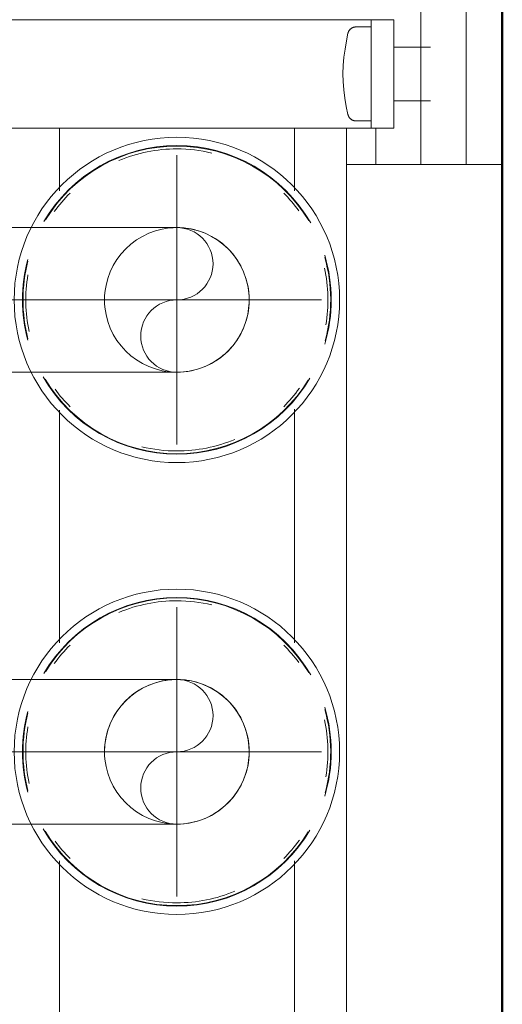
# Model space of a CAD drawing. Header units: millimetres. Extents: x -125 to 25178, y 4748 to 39091.
# Tile 55 of 98: x 17685 to 17738, y 36533 to 36642. Entities that reach past the tile are written whole.
import ezdxf

# ---------------------------------------------------------------- set-up
doc = ezdxf.new("R2010")
doc.units = ezdxf.units.MM
doc.linetypes.add('ADSK_Осевая', pattern=[700, 500, -100, 0, -100])
doc.linetypes.add('ADSK_Скрыто', pattern=[300, 150, -150])
for name, color, linetype, lineweight in [('A-DETL-____-HDLN', 90, 'ADSK_Скрыто', 9), ('A-WALL-____-MCUT', 113, 'Continuous', 50), ('A-WALL-____-OTLN', 113, 'Continuous', 20), ('M-EQPM-____-OTLN', 50, 'Continuous', 20), ('P-PIPE-____-CNTR', 3, 'ADSK_Осевая', 20)]:
    doc.layers.add(name, color=color, linetype=linetype, lineweight=lineweight)

# ---------------------------------------------------------------- blocks, each defined once
blk = doc.blocks.new('Прямая форма - V line-613630-В_Этаж 03_Отопление')
at = {"layer": 'A-WALL-____-MCUT', "color": 9}
blk.add_line((7702.21, 0), (3930, 0), dxfattribs=at)
blk = doc.blocks.new('Прямая форма - SW - 019-613631-В_Этаж 03_Отопление')
blk.add_blockref('Прямая форма - V line-613630-В_Этаж 03_Отопление', (0, 0))
blk = doc.blocks.new('V line_ifc_RVT-1-В_Этаж 03_Отопление')
at = {"layer": 'A-WALL-____-OTLN', "color": 253, "lineweight": 20, "rotation": 90}
blk.add_blockref('Прямая форма - SW - 019-613631-В_Этаж 03_Отопление', (33663.24, 30037.63), dxfattribs=at)
blk = doc.blocks.new('ADSK_Коллектор с регулирующими клапанами и расходомерами - N5-1658201-В_Этаж 03_Отопление')
at = {"layer": 'A-DETL-____-HDLN', "flags": 128}
for points in [[(51.23, -16.96), (51.2, -16.94), (51.17, -16.92), (51.14, -16.9), (51.12, -16.88), (51.09, -16.85), (51.06, -16.83), (51.04, -16.8), (51.01, -16.77), (50.99, -16.75), (50.97, -16.72), (50.95, -16.69), (50.93, -16.66)], [(61.08, -16.64), (61.06, -16.67), (61.04, -16.7), (61.02, -16.73), (61, -16.76), (60.98, -16.79), (60.95, -16.81), (60.93, -16.84), (60.9, -16.86), (60.87, -16.89), (60.84, -16.91), (60.82, -16.93), (60.79, -16.95), (60.75, -16.97)]]:
    blk.add_lwpolyline(points, dxfattribs=at)
at = {"layer": 'M-EQPM-____-OTLN'}
for p, q in [((66, -4), (66, 0)), ((56, 0), (46, 0)), ((66, 0), (56, 0)), ((46, -4), (56, -4)), ((56, -4), (66, -4)), ((66, -4), (66, -5.17)), ((66, -5.17), (66, -6.66)), ((66, -9), (66, -6.66)), ((53.04, -7.93), (53.04, -11.92)), ((58.96, -11.92), (58.96, -7.93)), ((46, -9), (66, -9)), ((66, -9), (66, -10.17)), ((66, -10.17), (66, -11.66)), ((66, -14), (66, -11.66)), ((50, -14.5), (50, -12)), ((62, -12), (50, -12)), ((62, -12), (62, -14.5)), ((62, -14), (66, -14)), ((66, -14), (66, -17.25)), ((50, -18.5), (50, -14.5)), ((50, -14.5), (62, -14.5)), ((50.8, -14.5), (50.8, -16.19)), ((61.2, -16.19), (61.2, -14.5)), ((62, -14.5), (62, -18.5)), ((250, -17.25), (62, -17.25)), ((50, -53), (50, -18.5)), ((62, -18.5), (62, -53)), ((68.93, -23), (62, -23)), ((118.93, -23), (93.07, -23)), ((168.93, -23), (143.07, -23)), ((62, -49), (68.93, -49)), ((93.21, -49), (118.93, -49)), ((143.07, -49), (168.93, -49)), ((50, -53), (50, -59.5)), ((62, -59.5), (62, -53))]:
    blk.add_line(p, q, dxfattribs=at)
at = {"layer": 'M-EQPM-____-OTLN', "flags": 128}
for points in [[(51.5, -17.07), (51.46, -17.06), (51.43, -17.05), (51.39, -17.04), (51.36, -17.03), (51.33, -17.01), (51.3, -17), (51.26, -16.98), (51.23, -16.96), (51.2, -16.94), (51.17, -16.92), (51.14, -16.9), (51.12, -16.88), (51.09, -16.85), (51.06, -16.83), (51.04, -16.8), (51.01, -16.77), (50.99, -16.75), (50.97, -16.72), (50.95, -16.69), (50.93, -16.66), (50.91, -16.63), (50.89, -16.59), (50.88, -16.56), (50.87, -16.53), (50.85, -16.49), (50.84, -16.46), (50.83, -16.42), (50.82, -16.39), (50.82, -16.35), (50.81, -16.32), (50.8, -16.28), (50.8, -16.25), (50.8, -16.21), (50.8, -16.19)], [(61.2, -16.19), (61.2, -16.23), (61.2, -16.26), (61.19, -16.3), (61.19, -16.33), (61.18, -16.37), (61.17, -16.4), (61.16, -16.44), (61.15, -16.47), (61.14, -16.51), (61.13, -16.54), (61.11, -16.57), (61.1, -16.61), (61.08, -16.64), (61.06, -16.67), (61.04, -16.7), (61.02, -16.73), (61, -16.76), (60.98, -16.79), (60.95, -16.81), (60.93, -16.84), (60.9, -16.86), (60.87, -16.89), (60.84, -16.91), (60.82, -16.93), (60.79, -16.95), (60.75, -16.97), (60.72, -16.99), (60.69, -17), (60.66, -17.02), (60.62, -17.03), (60.59, -17.04), (60.56, -17.05), (60.52, -17.06), (60.5, -17.07)], [(56, -17.65), (55.08, -17.61), (54.16, -17.52), (53.24, -17.4), (52.33, -17.25), (51.5, -17.07)], [(60.5, -17.07), (59.6, -17.26), (58.69, -17.41), (57.77, -17.53), (56.85, -17.61), (56, -17.65)]]:
    blk.add_lwpolyline(points, dxfattribs=at)
at = {"layer": 'M-EQPM-____-OTLN'}
for centre, radius, start, end in [((81, -36), 18, 360, 180), ((131, -36), 18, 360, 180), ((81, -36), 17.08, 73.3382, 106.8084), ((81, -36), 17.02, 74.579, 106.0052), ((81, -36), 16.71, 80.4736, 102.1893), ((131, -36), 17.08, 73.3382, 106.8084), ((131, -36), 17.02, 74.579, 106.0052), ((131, -36), 16.71, 80.4736, 102.1893), ((81, -36), 17.08, 119.9177, 180), ((81, -36), 17.02, 121.0131, 180), ((81, -36), 17.08, 360, 59.535), ((81, -36), 17.02, 360, 58.6128), ((131, -36), 17.08, 119.9177, 180), ((131, -36), 17.02, 121.0131, 180), ((131, -36), 17.08, 360, 59.535), ((131, -36), 17.02, 360, 58.6128), ((81, -36), 16.71, 126.2173, 135), ((81, -36), 16.71, 45, 54.2318), ((131, -36), 16.71, 126.2173, 135), ((131, -36), 16.71, 45, 54.2318), ((81, -36), 16.71, 360, 22.5752), ((131, -36), 16.71, 360, 22.5752), ((81, -36), 16.71, 166.5542, 180), ((131, -36), 16.71, 166.5542, 180), ((81, -36), 18, 180, 360), ((81, -36), 17.08, 180, 239.535), ((81, -36), 17.02, 180, 238.6128), ((81, -36), 16.71, 180, 202.5752), ((81, -36), 17.08, 299.9177, 360), ((81, -36), 17.02, 301.0131, 360), ((81, -36), 16.71, 346.5542, 360), ((131, -36), 18, 180, 360), ((131, -36), 17.08, 180, 239.535), ((131, -36), 17.02, 180, 238.6128), ((131, -36), 16.71, 180, 202.5752), ((131, -36), 17.08, 299.9177, 360), ((131, -36), 17.02, 301.0131, 360), ((131, -36), 16.71, 346.5542, 360), ((81, -36), 16.71, 225, 234.2318), ((81, -36), 16.71, 306.2173, 315), ((131, -36), 16.71, 225, 234.2318), ((131, -36), 16.71, 306.2173, 315), ((81, -36), 17.08, 254.8452, 285.1548), ((81, -36), 17.02, 255.3818, 284.6182), ((81, -36), 16.71, 260.4736, 282.0691), ((131, -36), 17.08, 254.8452, 285.1548), ((131, -36), 17.02, 255.3818, 284.6182), ((131, -36), 16.71, 260.4736, 282.0691)]:
    blk.add_arc(centre, radius, start, end, dxfattribs=at)
blk = doc.blocks.new('ADSK_СШПЭ Аксиальный_Поворот с фиксатором - Поворот трубы-V68-В_Этаж 03_Отопление')
at = {"layer": 'A-DETL-____-HDLN', "color": 5}
for p, q in [((33579.24, 36668.6), (33579.24, 36664.74)), ((33595.08, 36668.6), (33595.4, 36668.6)), ((33579.24, 36664.35), (33579.24, 36661.91)), ((33579.24, 36661.65), (33579.24, 36661.2)), ((33579.24, 36660.94), (33579.24, 36660.6)), ((33579.24, 36660.6), (33579.24, 36660.27)), ((33579.24, 36660.01), (33579.24, 36659.56)), ((33579.24, 36659.3), (33579.24, 36656.84)), ((33579.24, 36656.44), (33579.24, 36652.6)), ((33582.79, 36652.6), (33581.68, 36652.6)), ((33583.59, 36652.6), (33582.9, 36652.6)), ((33584.96, 36652.6), (33583.59, 36652.6)), ((33585.5, 36652.6), (33585.08, 36652.6)), ((33589.99, 36652.6), (33589.28, 36652.6)), ((33591.15, 36652.6), (33590.19, 36652.6)), ((33593, 36652.6), (33591.15, 36652.6)), ((33593.44, 36652.6), (33593, 36652.6)), ((33594.83, 36652.6), (33593.81, 36652.6)), ((33594.88, 36652.6), (33594.83, 36652.6)), ((33595.4, 36652.6), (33595.08, 36652.6)), ((33596.52, 36652.6), (33595.6, 36652.6)), ((33600.29, 36652.6), (33600.15, 36652.6)), ((33601.86, 36652.6), (33600.49, 36652.6)), ((33605.39, 36652.6), (33605.17, 36652.6)), ((33606.77, 36652.6), (33605.52, 36652.6)), ((33607.58, 36652.6), (33606.77, 36652.6)), ((33608.32, 36652.6), (33607.7, 36652.6))]:
    blk.add_line(p, q, dxfattribs=at)
at = {"layer": 'A-DETL-____-HDLN', "color": 5, "flags": 128}
for points in [[(33579.24, 36668.6), (33581.16, 36668.6), (33582.78, 36668.6)], [(33582.9, 36668.6), (33583.08, 36668.6), (33584.99, 36668.6)], [(33585.09, 36668.6), (33586.89, 36668.6), (33588.78, 36668.6), (33589.99, 36668.6)], [(33590.19, 36668.6), (33590.65, 36668.6), (33592.51, 36668.6), (33593.57, 36668.6)], [(33593.96, 36668.6), (33594.34, 36668.6), (33594.88, 36668.6)], [(33595.6, 36668.6), (33596.15, 36668.6), (33596.67, 36668.6)], [(33597.04, 36668.6), (33597.93, 36668.6), (33599.69, 36668.6), (33600.29, 36668.6)], [(33600.49, 36668.6), (33601.41, 36668.6), (33603.09, 36668.6), (33604.74, 36668.6), (33605.4, 36668.6)], [(33605.52, 36668.6), (33606.34, 36668.6), (33607.58, 36668.6)], [(33607.69, 36668.6), (33607.91, 36668.6), (33609.42, 36668.6), (33610.89, 36668.6), (33612.31, 36668.6), (33613.67, 36668.6), (33614.98, 36668.6), (33616.24, 36668.6), (33617.43, 36668.6), (33618.56, 36668.6), (33619.63, 36668.6), (33620.64, 36668.6), (33621.57, 36668.6), (33622.45, 36668.6), (33623.25, 36668.6), (33623.98, 36668.6), (33624.64, 36668.6), (33625.23, 36668.6), (33625.74, 36668.6), (33626.18, 36668.6), (33626.54, 36668.6), (33626.83, 36668.6), (33627.04, 36668.6), (33627.18, 36668.6), (33627.24, 36668.6), (33627.24, 36668.6)], [(33627.24, 36668.6), (33627.56, 36668.6), (33627.88, 36668.58), (33628.2, 36668.55), (33628.51, 36668.5), (33628.83, 36668.45), (33629.14, 36668.38), (33629.45, 36668.29), (33629.76, 36668.2), (33630.06, 36668.09), (33630.36, 36667.97), (33630.65, 36667.84), (33630.93, 36667.7), (33631.22, 36667.55), (33631.49, 36667.38), (33631.76, 36667.21), (33632.02, 36667.02), (33632.27, 36666.83), (33632.52, 36666.62), (33632.75, 36666.4), (33632.98, 36666.18), (33633.2, 36665.94), (33633.41, 36665.7), (33633.61, 36665.45), (33633.79, 36665.19), (33633.97, 36664.93), (33634.14, 36664.65), (33634.3, 36664.38), (33634.44, 36664.09), (33634.57, 36663.8), (33634.7, 36663.5), (33634.81, 36663.2), (33634.9, 36662.9), (33634.99, 36662.59), (33635.06, 36662.28), (33635.12, 36661.96), (33635.17, 36661.65), (33635.21, 36661.33), (33635.23, 36661.01), (33635.24, 36660.69), (33635.24, 36660.6)], [(33635.24, 36660.6), (33635.23, 36660.28), (33635.21, 36659.97), (33635.18, 36659.65), (33635.14, 36659.33), (33635.08, 36659.02), (33635.01, 36658.7), (33634.93, 36658.39), (33634.83, 36658.09), (33634.73, 36657.79), (33634.61, 36657.49), (33634.48, 36657.2), (33634.34, 36656.91), (33634.18, 36656.63), (33634.02, 36656.36), (33633.84, 36656.09), (33633.66, 36655.83), (33633.46, 36655.57), (33633.25, 36655.33), (33633.04, 36655.09), (33632.81, 36654.87), (33632.58, 36654.65), (33632.34, 36654.44), (33632.09, 36654.24), (33631.83, 36654.05), (33631.56, 36653.87), (33631.29, 36653.71), (33631.01, 36653.55), (33630.73, 36653.4), (33630.43, 36653.27), (33630.14, 36653.15), (33629.84, 36653.04), (33629.53, 36652.94), (33629.23, 36652.85), (33628.91, 36652.78), (33628.6, 36652.72), (33628.28, 36652.67), (33627.97, 36652.64), (33627.65, 36652.61), (33627.33, 36652.6), (33627.24, 36652.6)], [(33581.68, 36652.6), (33579.76, 36652.6), (33579.24, 36652.6)], [(33589.28, 36652.6), (33587.4, 36652.6), (33585.5, 36652.6)], [(33600.15, 36652.6), (33598.41, 36652.6), (33596.91, 36652.6)], [(33605.17, 36652.6), (33603.54, 36652.6), (33601.86, 36652.6)], [(33627.24, 36652.6), (33627.2, 36652.6), (33627.09, 36652.6), (33626.9, 36652.6), (33626.63, 36652.6), (33626.28, 36652.6), (33625.86, 36652.6), (33625.37, 36652.6), (33624.8, 36652.6), (33624.16, 36652.6), (33623.45, 36652.6), (33622.67, 36652.6), (33621.82, 36652.6), (33620.9, 36652.6), (33619.91, 36652.6), (33618.86, 36652.6), (33617.74, 36652.6), (33616.56, 36652.6), (33615.33, 36652.6), (33614.03, 36652.6), (33612.68, 36652.6), (33611.28, 36652.6), (33609.82, 36652.6), (33608.32, 36652.6)]]:
    blk.add_lwpolyline(points, dxfattribs=at)
at = {"layer": 'A-DETL-____-HDLN', "color": 5}
for start, end in [(0, 180), (180, 0)]:
    blk.add_arc((33627.24, 36660.6), 8, start, end, dxfattribs=at)
blk = doc.blocks.new('ADSK_СШПЭ Аксиальный_Поворот с фиксатором - Поворот трубы-V69-В_Этаж 03_Отопление')
at = {"layer": 'A-DETL-____-HDLN', "color": 5}
for p, q in [((33579.24, 36568.6), (33579.24, 36564.74)), ((33595.08, 36568.6), (33595.4, 36568.6)), ((33579.24, 36564.35), (33579.24, 36561.91)), ((33579.24, 36561.65), (33579.24, 36561.2)), ((33579.24, 36560.94), (33579.24, 36560.6)), ((33579.24, 36560.6), (33579.24, 36560.27)), ((33579.24, 36560.01), (33579.24, 36559.56)), ((33579.24, 36559.3), (33579.24, 36556.84)), ((33579.24, 36556.44), (33579.24, 36552.6)), ((33582.79, 36552.6), (33581.68, 36552.6)), ((33583.59, 36552.6), (33582.9, 36552.6)), ((33584.96, 36552.6), (33583.59, 36552.6)), ((33585.5, 36552.6), (33585.08, 36552.6)), ((33589.99, 36552.6), (33589.28, 36552.6)), ((33591.15, 36552.6), (33590.19, 36552.6)), ((33593, 36552.6), (33591.15, 36552.6)), ((33593.44, 36552.6), (33593, 36552.6)), ((33594.83, 36552.6), (33593.81, 36552.6)), ((33594.88, 36552.6), (33594.83, 36552.6)), ((33595.4, 36552.6), (33595.08, 36552.6)), ((33596.52, 36552.6), (33595.6, 36552.6)), ((33600.29, 36552.6), (33600.15, 36552.6)), ((33601.86, 36552.6), (33600.49, 36552.6)), ((33605.39, 36552.6), (33605.17, 36552.6)), ((33606.77, 36552.6), (33605.52, 36552.6)), ((33607.58, 36552.6), (33606.77, 36552.6)), ((33608.32, 36552.6), (33607.7, 36552.6))]:
    blk.add_line(p, q, dxfattribs=at)
at = {"layer": 'A-DETL-____-HDLN', "color": 5, "flags": 128}
for points in [[(33579.24, 36568.6), (33581.16, 36568.6), (33582.78, 36568.6)], [(33582.9, 36568.6), (33583.08, 36568.6), (33584.99, 36568.6)], [(33585.09, 36568.6), (33586.89, 36568.6), (33588.78, 36568.6), (33589.99, 36568.6)], [(33590.19, 36568.6), (33590.65, 36568.6), (33592.51, 36568.6), (33593.57, 36568.6)], [(33593.96, 36568.6), (33594.34, 36568.6), (33594.88, 36568.6)], [(33595.6, 36568.6), (33596.15, 36568.6), (33596.67, 36568.6)], [(33597.04, 36568.6), (33597.93, 36568.6), (33599.69, 36568.6), (33600.29, 36568.6)], [(33600.49, 36568.6), (33601.41, 36568.6), (33603.09, 36568.6), (33604.74, 36568.6), (33605.4, 36568.6)], [(33605.52, 36568.6), (33606.34, 36568.6), (33607.58, 36568.6)], [(33607.69, 36568.6), (33607.91, 36568.6), (33609.42, 36568.6), (33610.89, 36568.6), (33612.31, 36568.6), (33613.67, 36568.6), (33614.98, 36568.6), (33616.24, 36568.6), (33617.43, 36568.6), (33618.56, 36568.6), (33619.63, 36568.6), (33620.64, 36568.6), (33621.57, 36568.6), (33622.45, 36568.6), (33623.25, 36568.6), (33623.98, 36568.6), (33624.64, 36568.6), (33625.23, 36568.6), (33625.74, 36568.6), (33626.18, 36568.6), (33626.54, 36568.6), (33626.83, 36568.6), (33627.04, 36568.6), (33627.18, 36568.6), (33627.24, 36568.6), (33627.24, 36568.6)], [(33627.24, 36568.6), (33627.56, 36568.6), (33627.88, 36568.58), (33628.2, 36568.55), (33628.51, 36568.5), (33628.83, 36568.45), (33629.14, 36568.38), (33629.45, 36568.29), (33629.76, 36568.2), (33630.06, 36568.09), (33630.36, 36567.97), (33630.65, 36567.84), (33630.93, 36567.7), (33631.22, 36567.55), (33631.49, 36567.38), (33631.76, 36567.21), (33632.02, 36567.02), (33632.27, 36566.83), (33632.52, 36566.62), (33632.75, 36566.4), (33632.98, 36566.18), (33633.2, 36565.94), (33633.41, 36565.7), (33633.61, 36565.45), (33633.79, 36565.19), (33633.97, 36564.93), (33634.14, 36564.65), (33634.3, 36564.38), (33634.44, 36564.09), (33634.57, 36563.8), (33634.7, 36563.5), (33634.81, 36563.2), (33634.9, 36562.9), (33634.99, 36562.59), (33635.06, 36562.28), (33635.12, 36561.96), (33635.17, 36561.65), (33635.21, 36561.33), (33635.23, 36561.01), (33635.24, 36560.69), (33635.24, 36560.6)], [(33635.24, 36560.6), (33635.23, 36560.28), (33635.21, 36559.97), (33635.18, 36559.65), (33635.14, 36559.33), (33635.08, 36559.02), (33635.01, 36558.7), (33634.93, 36558.39), (33634.83, 36558.09), (33634.73, 36557.79), (33634.61, 36557.49), (33634.48, 36557.2), (33634.34, 36556.91), (33634.18, 36556.63), (33634.02, 36556.36), (33633.84, 36556.09), (33633.66, 36555.83), (33633.46, 36555.57), (33633.25, 36555.33), (33633.04, 36555.09), (33632.81, 36554.87), (33632.58, 36554.65), (33632.34, 36554.44), (33632.09, 36554.24), (33631.83, 36554.05), (33631.56, 36553.87), (33631.29, 36553.71), (33631.01, 36553.55), (33630.73, 36553.4), (33630.43, 36553.27), (33630.14, 36553.15), (33629.84, 36553.04), (33629.53, 36552.94), (33629.23, 36552.85), (33628.91, 36552.78), (33628.6, 36552.72), (33628.28, 36552.67), (33627.97, 36552.64), (33627.65, 36552.61), (33627.33, 36552.6), (33627.24, 36552.6)], [(33581.68, 36552.6), (33579.76, 36552.6), (33579.24, 36552.6)], [(33589.28, 36552.6), (33587.4, 36552.6), (33585.5, 36552.6)], [(33600.15, 36552.6), (33598.41, 36552.6), (33596.91, 36552.6)], [(33605.17, 36552.6), (33603.54, 36552.6), (33601.86, 36552.6)], [(33627.24, 36552.6), (33627.2, 36552.6), (33627.09, 36552.6), (33626.9, 36552.6), (33626.63, 36552.6), (33626.28, 36552.6), (33625.86, 36552.6), (33625.37, 36552.6), (33624.8, 36552.6), (33624.16, 36552.6), (33623.45, 36552.6), (33622.67, 36552.6), (33621.82, 36552.6), (33620.9, 36552.6), (33619.91, 36552.6), (33618.86, 36552.6), (33617.74, 36552.6), (33616.56, 36552.6), (33615.33, 36552.6), (33614.03, 36552.6), (33612.68, 36552.6), (33611.28, 36552.6), (33609.82, 36552.6), (33608.32, 36552.6)]]:
    blk.add_lwpolyline(points, dxfattribs=at)
at = {"layer": 'A-DETL-____-HDLN', "color": 5}
for start, end in [(0, 150), (150.4609, 180), (180, 0)]:
    blk.add_arc((33627.24, 36560.6), 8, start, end, dxfattribs=at)

msp = doc.modelspace()

# ---------------------------------------------------------------- linework, layer by layer
at = {"layer": 'A-DETL-____-HDLN', "color": 5}
for centre, radius, start, end in [((17702.46, 36610.6), 8, 0, 180), ((17702.46, 36614.6), 4, 270, 90), ((17702.46, 36610.6), 8, 180, 0), ((17702.46, 36606.6), 4, 90, 270), ((17702.46, 36560.6), 8, 0, 180), ((17702.46, 36564.6), 4, 270, 90), ((17702.46, 36560.6), 8, 180, 0), ((17702.46, 36556.6), 4, 90, 270)]:
    msp.add_arc(centre, radius, start, end, dxfattribs=at)
at = {"layer": 'P-PIPE-____-CNTR', "color": 170}
for p, q in [((17702.46, 36594.6), (17702.46, 36626.6)), ((17686.46, 36610.6), (17718.46, 36610.6)), ((17702.46, 36544.6), (17702.46, 36576.6)), ((17686.46, 36560.6), (17718.46, 36560.6))]:
    msp.add_line(p, q, dxfattribs=at)
at = {"layer": 'P-PIPE-____-CNTR', "color": 10}
for p, q in [((17654.46, 36610.6), (17686.46, 36610.6)), ((17654.46, 36560.6), (17686.46, 36560.6))]:
    msp.add_line(p, q, dxfattribs=at)

# ---------------------------------------------------------------- block references
at = {"lineweight": 9}
msp.add_blockref('V line_ifc_RVT-1-В_Этаж 03_Отопление', (-15924.78, 0), dxfattribs=at)
at = {"layer": 'A-DETL-____-HDLN', "rotation": 269.9999999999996}
msp.add_blockref('ADSK_Коллектор с регулирующими клапанами и расходомерами - N5-1658201-В_Этаж 03_Отопление', (17738.46, 36691.6), dxfattribs=at)
at = {"layer": 'A-DETL-____-HDLN', "color": 5}
for name, p in [('ADSK_СШПЭ Аксиальный_Поворот с фиксатором - Поворот трубы-V68-В_Этаж 03_Отопление', (-15924.78, -50)), ('ADSK_СШПЭ Аксиальный_Поворот с фиксатором - Поворот трубы-V69-В_Этаж 03_Отопление', (-15924.78, 0))]:
    msp.add_blockref(name, p, dxfattribs=at)

doc.saveas('drawing.dxf')
